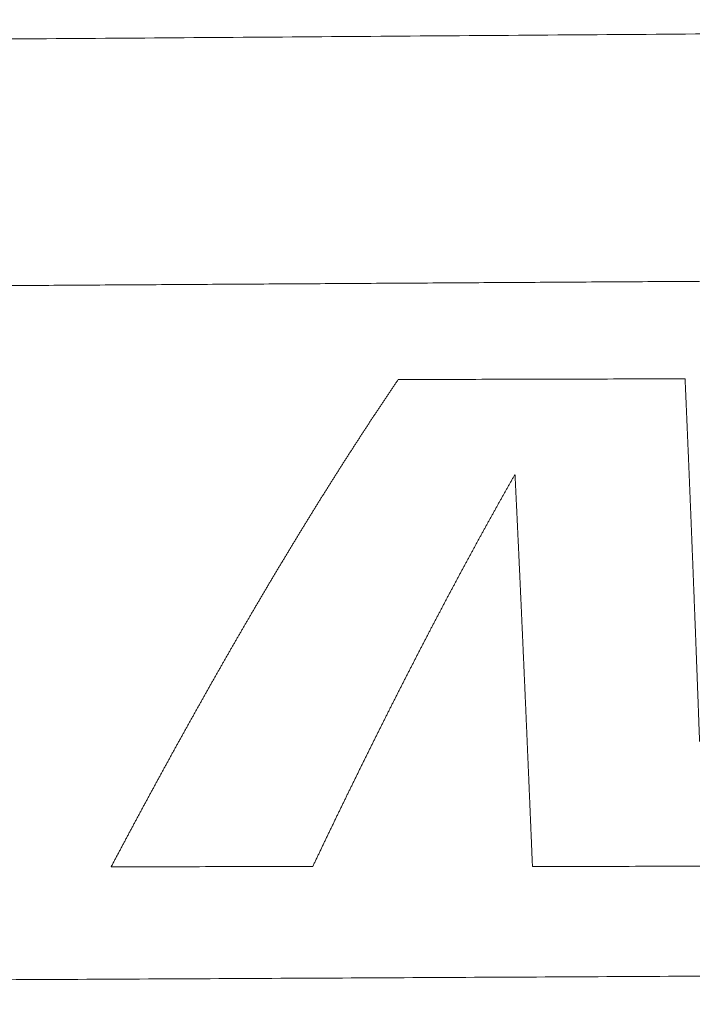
# Model space of a CAD drawing. Header units: millimetres. Extents: x 0 to 594, y 0 to 420.
# Tile 33 of 256: x 241.76 to 246.06, y 56.35 to 62.64. Entities that reach past the tile are written whole.
import ezdxf

# ---------------------------------------------------------------- set-up
doc = ezdxf.new("R2010")
doc.units = ezdxf.units.MM
doc.layers.add('1', color=7, linetype='Continuous', true_color=0xffffff)

msp = doc.modelspace()

# ---------------------------------------------------------------- linework, layer by layer
at = {"layer": '1', "color": 155, "linetype": 'Continuous', "lineweight": 13}
for points, knots in [([(213.3021, 62.302), (213.4461, 62.3032), (213.7339, 62.3056), (214.1658, 62.3091), (214.5976, 62.3127), (215.0295, 62.3162), (215.4613, 62.3197), (215.8931, 62.3232), (216.325, 62.3267), (216.7568, 62.3302), (217.1886, 62.3337), (217.6205, 62.3372), (218.0523, 62.3406), (218.4842, 62.3441), (218.916, 62.3475), (219.3478, 62.3509), (219.7797, 62.3543), (220.2115, 62.3577), (220.6433, 62.3611), (221.0752, 62.3645), (221.507, 62.3678), (221.9389, 62.3712), (222.3707, 62.3745), (222.8025, 62.3779), (223.2344, 62.3812), (223.6662, 62.3845), (224.0981, 62.3878), (224.5299, 62.3911), (224.9617, 62.3944), (225.3936, 62.3977), (225.8254, 62.401), (226.2573, 62.4043), (226.6891, 62.4075), (227.1209, 62.4108), (227.5528, 62.414), (227.9846, 62.4173), (228.4164, 62.4205), (228.8483, 62.4238), (229.2801, 62.427), (229.712, 62.4302), (230.1438, 62.4335), (230.5756, 62.4367), (231.0075, 62.4399), (231.4393, 62.4431), (231.8712, 62.4463), (232.303, 62.4495), (232.7348, 62.4527), (233.1667, 62.4559), (233.5985, 62.4591), (234.0304, 62.4623), (234.4622, 62.4655), (234.894, 62.4687), (235.3259, 62.4719), (235.7577, 62.4751), (236.1896, 62.4782), (236.6214, 62.4814), (237.0532, 62.4846), (237.4851, 62.4878), (237.9169, 62.4909), (238.3488, 62.4941), (238.7806, 62.4973), (239.2124, 62.5005), (239.6443, 62.5036), (240.0761, 62.5068), (240.508, 62.51), (240.9398, 62.5131), (241.3716, 62.5163), (241.9948, 62.5209), (242.8094, 62.5268), (243.8153, 62.5342), (244.8213, 62.5415), (245.8272, 62.5488), (246.8331, 62.5561), (247.8391, 62.5635), (248.845, 62.5708), (249.8509, 62.578), (250.8569, 62.5853), (251.8628, 62.5925), (252.8687, 62.5996), (253.8747, 62.6068), (254.8806, 62.6139), (255.8865, 62.621), (256.8925, 62.628), (257.8984, 62.6351), (258.569, 62.6397), (258.9044, 62.6421)], [0, 0, 0, 0, 0.00947, 0.018939, 0.028409, 0.037879, 0.047348, 0.056818, 0.066288, 0.075758, 0.085227, 0.094697, 0.104167, 0.113636, 0.123106, 0.132576, 0.142045, 0.151515, 0.160985, 0.170455, 0.179924, 0.189394, 0.198864, 0.208333, 0.217803, 0.227273, 0.236742, 0.246212, 0.255682, 0.265152, 0.274621, 0.284091, 0.293561, 0.30303, 0.3125, 0.32197, 0.331439, 0.340909, 0.350379, 0.359848, 0.369318, 0.378788, 0.388258, 0.397727, 0.407197, 0.416667, 0.426136, 0.435606, 0.445076, 0.454545, 0.464015, 0.473485, 0.482955, 0.492424, 0.501894, 0.511364, 0.520833, 0.530303, 0.539773, 0.549242, 0.558712, 0.568182, 0.577652, 0.587121, 0.596591, 0.606061, 0.61553, 0.625, 0.647059, 0.669118, 0.691176, 0.713235, 0.735294, 0.757353, 0.779412, 0.801471, 0.82353, 0.845588, 0.867647, 0.889706, 0.911765, 0.933823, 0.955882, 0.977941, 1, 1, 1, 1]), ([(256.3149, 61.0309), (256.1403, 61.0299), (255.7911, 61.0278), (255.2674, 61.0247), (254.7436, 61.0216), (254.2198, 61.0185), (253.6961, 61.0154), (253.1723, 61.0123), (252.6485, 61.0092), (252.1247, 61.006), (251.601, 61.0029), (251.0772, 60.9997), (250.5534, 60.9966), (250.0296, 60.9935), (249.5059, 60.9903), (248.9821, 60.9871), (248.4583, 60.984), (247.9345, 60.9808), (247.4108, 60.9776), (246.887, 60.9744), (246.3632, 60.9712), (245.8395, 60.968), (245.3157, 60.9648), (244.7919, 60.9616), (244.2681, 60.9583), (243.7444, 60.9551), (243.2206, 60.9519), (242.6968, 60.9487), (242.173, 60.9455), (241.6493, 60.9422), (241.1255, 60.939), (240.6017, 60.9358), (240.027, 60.9322), (239.4014, 60.9284), (238.7249, 60.9242), (238.0483, 60.92), (237.3718, 60.9158), (236.6952, 60.9115), (236.0187, 60.9073), (235.3422, 60.9031), (234.6656, 60.8988), (233.9891, 60.8946), (233.3126, 60.8903), (232.636, 60.886), (231.9595, 60.8817), (231.2829, 60.8774), (230.6064, 60.8731), (229.9299, 60.8688), (229.2533, 60.8644), (228.5768, 60.8601), (227.9002, 60.8557), (227.2237, 60.8513), (226.5472, 60.8469), (225.8706, 60.8425), (225.1941, 60.838), (224.5175, 60.8335), (223.841, 60.8291), (223.1645, 60.8246), (222.4879, 60.82), (221.8114, 60.8155), (221.1349, 60.8109), (220.4583, 60.8063), (219.7818, 60.8017), (219.1052, 60.797), (218.4287, 60.7923), (217.7522, 60.7876), (217.0756, 60.7829), (216.3991, 60.7781), (215.7226, 60.7733), (215.046, 60.7685), (214.3695, 60.7636), (213.693, 60.7587), (213.2419, 60.7555), (213.0164, 60.7538)], [0, 0, 0, 0, 0.012097, 0.024194, 0.03629, 0.048387, 0.060484, 0.072581, 0.084677, 0.096774, 0.108871, 0.120968, 0.133065, 0.145161, 0.157258, 0.169355, 0.181452, 0.193548, 0.205645, 0.217742, 0.229839, 0.241935, 0.254032, 0.266129, 0.278226, 0.290323, 0.302419, 0.314516, 0.326613, 0.33871, 0.350806, 0.362903, 0.375, 0.390625, 0.40625, 0.421875, 0.4375, 0.453125, 0.46875, 0.484375, 0.5, 0.515625, 0.53125, 0.546875, 0.5625, 0.578125, 0.59375, 0.609375, 0.625, 0.640625, 0.65625, 0.671875, 0.6875, 0.703125, 0.71875, 0.734375, 0.75, 0.765625, 0.78125, 0.796875, 0.8125, 0.828125, 0.84375, 0.859375, 0.875, 0.890625, 0.90625, 0.921875, 0.9375, 0.953125, 0.96875, 0.984375, 1, 1, 1, 1]), ([(244.1788, 60.342), (244.1768, 60.3392), (244.173, 60.3335), (244.1673, 60.3251), (244.1616, 60.3167), (244.1559, 60.3083), (244.1502, 60.2998), (244.1445, 60.2914), (244.1388, 60.2829), (244.1331, 60.2744), (244.1273, 60.266), (244.1216, 60.2575), (244.1159, 60.249), (244.1102, 60.2405), (244.1045, 60.232), (244.0988, 60.2235), (244.0931, 60.2149), (244.0873, 60.2064), (244.0816, 60.1978), (244.0759, 60.1893), (244.0702, 60.1807), (244.0645, 60.1721), (244.0588, 60.1636), (244.0531, 60.155), (244.0473, 60.1464), (244.0416, 60.1378), (244.0359, 60.1291), (244.0302, 60.1205), (244.0245, 60.1119), (244.0188, 60.1032), (244.0131, 60.0946), (244.0073, 60.0859), (244.0016, 60.0772), (243.9959, 60.0685), (243.9902, 60.0598), (243.9845, 60.0511), (243.9788, 60.0424), (243.9731, 60.0337), (243.9674, 60.025), (243.9616, 60.0163), (243.9559, 60.0075), (243.9502, 59.9988), (243.9445, 59.99), (243.9388, 59.9812), (243.9331, 59.9725), (243.9274, 59.9637), (243.9217, 59.9549), (243.916, 59.9461), (243.9102, 59.9373), (243.9045, 59.9285), (243.8988, 59.9196), (243.8931, 59.9108), (243.8874, 59.902), (243.8817, 59.8931), (243.876, 59.8843), (243.8703, 59.8754), (243.8646, 59.8665), (243.8589, 59.8576), (243.8531, 59.8487), (243.8474, 59.8398), (243.8417, 59.8309), (243.836, 59.822), (243.8303, 59.8131), (243.8246, 59.8042), (243.8189, 59.7952), (243.8132, 59.7863), (243.8075, 59.7773), (243.8018, 59.7683), (243.7961, 59.7594), (243.7904, 59.7504), (243.7847, 59.7414), (243.779, 59.7324), (243.7732, 59.7234), (243.7675, 59.7144), (243.7618, 59.7053), (243.7561, 59.6963), (243.7504, 59.6873), (243.7447, 59.6782), (243.739, 59.6692), (243.7333, 59.6601), (243.7276, 59.651), (243.7219, 59.6419), (243.7162, 59.6329), (243.7105, 59.6238), (243.7048, 59.6146), (243.6991, 59.6055), (243.6934, 59.5964), (243.6877, 59.5873), (243.682, 59.5781), (243.6763, 59.569), (243.6706, 59.5598), (243.6649, 59.5507), (243.6592, 59.5415), (243.6535, 59.5323), (243.6478, 59.5231), (243.6421, 59.5139), (243.6364, 59.5047), (243.6307, 59.4955), (243.625, 59.4863), (243.6193, 59.4771), (243.6136, 59.4678), (243.6079, 59.4586), (243.6022, 59.4493), (243.5965, 59.4401), (243.5908, 59.4308), (243.5851, 59.4215), (243.5794, 59.4122), (243.5737, 59.403), (243.568, 59.3937), (243.5623, 59.3843), (243.5566, 59.375), (243.5509, 59.3657), (243.5452, 59.3564), (243.5395, 59.347), (243.5338, 59.3377), (243.5281, 59.3283), (243.5224, 59.319), (243.5167, 59.3096), (243.511, 59.3002), (243.5053, 59.2908), (243.4996, 59.2814), (243.4939, 59.272), (243.4882, 59.2626), (243.4825, 59.2532), (243.4768, 59.2438), (243.4711, 59.2343), (243.4654, 59.2249), (243.4597, 59.2155), (243.454, 59.206), (243.4483, 59.1965), (243.4426, 59.1871), (243.4369, 59.1776), (243.4312, 59.1681), (243.4255, 59.1586), (243.4198, 59.1491), (243.4141, 59.1396), (243.4084, 59.1301), (243.4027, 59.1205), (243.397, 59.111), (243.3913, 59.1015), (243.3856, 59.0919), (243.3799, 59.0824), (243.3742, 59.0728), (243.3685, 59.0632), (243.3628, 59.0537), (243.3571, 59.0441), (243.3514, 59.0345), (243.3457, 59.0249), (243.34, 59.0153), (243.3344, 59.0056), (243.3287, 58.996), (243.323, 58.9864), (243.3173, 58.9768), (243.3116, 58.9671), (243.3059, 58.9575), (243.3002, 58.9478), (243.2945, 58.9381), (243.2888, 58.9284), (243.2831, 58.9188), (243.2774, 58.9091), (243.2717, 58.8994), (243.266, 58.8897), (243.2586, 58.8771), (243.2495, 58.8615), (243.2387, 58.8431), (243.2279, 58.8246), (243.2171, 58.8061), (243.2063, 58.7876), (243.1955, 58.7691), (243.1848, 58.7505), (243.174, 58.7319), (243.1632, 58.7133), (243.1524, 58.6946), (243.1416, 58.6759), (243.1308, 58.6572), (243.12, 58.6385), (243.1092, 58.6198), (243.0984, 58.601), (243.0876, 58.5822), (243.0768, 58.5634), (243.066, 58.5445), (243.0552, 58.5256), (243.0445, 58.5067), (243.0337, 58.4878), (243.0229, 58.4688), (243.0121, 58.4499), (243.0013, 58.4309), (242.9905, 58.4118), (242.9797, 58.3928), (242.9689, 58.3737), (242.9581, 58.3546), (242.9473, 58.3355), (242.9365, 58.3163), (242.9257, 58.2971), (242.915, 58.2779), (242.9042, 58.2587), (242.8934, 58.2395), (242.8826, 58.2202), (242.8718, 58.2009), (242.861, 58.1816), (242.8502, 58.1622), (242.8394, 58.1429), (242.8286, 58.1235), (242.8178, 58.1041), (242.807, 58.0846), (242.7962, 58.0652), (242.7855, 58.0457), (242.7747, 58.0262), (242.7639, 58.0067), (242.7531, 57.9871), (242.7423, 57.9675), (242.7315, 57.9479), (242.7207, 57.9283), (242.7099, 57.9087), (242.6991, 57.889), (242.6884, 57.8693), (242.6776, 57.8496), (242.6668, 57.8298), (242.656, 57.8101), (242.6452, 57.7903), (242.6344, 57.7705), (242.6236, 57.7507), (242.6128, 57.7308), (242.602, 57.711), (242.5913, 57.6911), (242.5805, 57.6711), (242.5697, 57.6512), (242.5589, 57.6313), (242.5481, 57.6113), (242.5373, 57.5913), (242.5265, 57.5712), (242.5157, 57.5512), (242.505, 57.5311), (242.4942, 57.511), (242.4834, 57.4909), (242.4726, 57.4708), (242.4618, 57.4507), (242.451, 57.4305), (242.4402, 57.4103), (242.4295, 57.3901), (242.4187, 57.3698), (242.4079, 57.3496), (242.3971, 57.3293), (242.3863, 57.309), (242.3755, 57.2887), (242.3648, 57.2683), (242.354, 57.248), (242.3468, 57.2344), (242.3432, 57.2276)], [0, 0, 0, 0, 0.003105, 0.006211, 0.009316, 0.012421, 0.015526, 0.018631, 0.021735, 0.02484, 0.027945, 0.031049, 0.034154, 0.037258, 0.040363, 0.043467, 0.046572, 0.049677, 0.052781, 0.055886, 0.058991, 0.062096, 0.065201, 0.068307, 0.071412, 0.074518, 0.077624, 0.08073, 0.083836, 0.086943, 0.09005, 0.093157, 0.096265, 0.099372, 0.102479, 0.105586, 0.108692, 0.111799, 0.114905, 0.118011, 0.121118, 0.124224, 0.12733, 0.130436, 0.133542, 0.136648, 0.139754, 0.14286, 0.145966, 0.149072, 0.152178, 0.155283, 0.158389, 0.161495, 0.1646, 0.167706, 0.170812, 0.173917, 0.177023, 0.180129, 0.183234, 0.18634, 0.189445, 0.192551, 0.195656, 0.198761, 0.201867, 0.204972, 0.208078, 0.211183, 0.214289, 0.217394, 0.220499, 0.223605, 0.22671, 0.229815, 0.232921, 0.236026, 0.239132, 0.242237, 0.245342, 0.248448, 0.251553, 0.254658, 0.257764, 0.260869, 0.263975, 0.26708, 0.270186, 0.273291, 0.276396, 0.279502, 0.282607, 0.285713, 0.288818, 0.291924, 0.295029, 0.298135, 0.30124, 0.304346, 0.307451, 0.310557, 0.313662, 0.316768, 0.319873, 0.322979, 0.326084, 0.32919, 0.332296, 0.335401, 0.338507, 0.341612, 0.344718, 0.347823, 0.350929, 0.354035, 0.35714, 0.360246, 0.363351, 0.366457, 0.369563, 0.372668, 0.375774, 0.378879, 0.381985, 0.385091, 0.388196, 0.391302, 0.394407, 0.397513, 0.400619, 0.403724, 0.40683, 0.409936, 0.413041, 0.416147, 0.419253, 0.422358, 0.425464, 0.428569, 0.431675, 0.434781, 0.437886, 0.440992, 0.444098, 0.447203, 0.450309, 0.453415, 0.45652, 0.459626, 0.462732, 0.465837, 0.468943, 0.472049, 0.475154, 0.47826, 0.481366, 0.484471, 0.487577, 0.490683, 0.493788, 0.496894, 0.5, 0.505882, 0.511764, 0.517647, 0.523529, 0.529412, 0.535294, 0.541177, 0.547059, 0.552941, 0.558824, 0.564706, 0.570589, 0.576471, 0.582353, 0.588236, 0.594118, 0.600001, 0.605883, 0.611765, 0.617648, 0.62353, 0.629412, 0.635295, 0.641177, 0.64706, 0.652942, 0.658824, 0.664707, 0.670589, 0.676471, 0.682354, 0.688236, 0.694118, 0.700001, 0.705883, 0.711766, 0.717648, 0.72353, 0.729413, 0.735295, 0.741177, 0.74706, 0.752942, 0.758824, 0.764707, 0.770589, 0.776471, 0.782354, 0.788236, 0.794118, 0.800001, 0.805883, 0.811765, 0.817648, 0.82353, 0.829412, 0.835294, 0.841177, 0.847059, 0.852941, 0.858824, 0.864706, 0.870588, 0.876471, 0.882353, 0.888235, 0.894118, 0.9, 0.905882, 0.911765, 0.917647, 0.923529, 0.929412, 0.935294, 0.941176, 0.947059, 0.952941, 0.958824, 0.964706, 0.970588, 0.976471, 0.982353, 0.988235, 0.994118, 1, 1, 1, 1]), ([(246.1056, 58.029), (246.1055, 58.0326), (246.1052, 58.0398), (246.1048, 58.0506), (246.1044, 58.0614), (246.104, 58.0722), (246.1036, 58.083), (246.1032, 58.0937), (246.1028, 58.1045), (246.1024, 58.1153), (246.102, 58.126), (246.1016, 58.1367), (246.1012, 58.1475), (246.1008, 58.1582), (246.1004, 58.1689), (246.1, 58.1796), (246.0996, 58.1904), (246.0992, 58.2011), (246.0988, 58.2117), (246.0984, 58.2224), (246.0981, 58.2331), (246.0977, 58.2438), (246.0973, 58.2544), (246.0969, 58.2651), (246.0965, 58.2757), (246.0961, 58.2864), (246.0957, 58.297), (246.0953, 58.3076), (246.0949, 58.3182), (246.0945, 58.3289), (246.0941, 58.3395), (246.0937, 58.3501), (246.0933, 58.3606), (246.0929, 58.3712), (246.0925, 58.3818), (246.0921, 58.3924), (246.0917, 58.4029), (246.0913, 58.4135), (246.0909, 58.424), (246.0905, 58.4345), (246.0901, 58.4451), (246.0897, 58.4556), (246.0893, 58.4661), (246.0889, 58.4766), (246.0885, 58.4871), (246.0881, 58.4976), (246.0877, 58.5081), (246.0873, 58.5185), (246.0869, 58.529), (246.0865, 58.5395), (246.0861, 58.5499), (246.0857, 58.5604), (246.0853, 58.5708), (246.0849, 58.5812), (246.0845, 58.5916), (246.0841, 58.602), (246.0837, 58.6124), (246.0833, 58.6228), (246.0829, 58.6332), (246.0825, 58.6436), (246.0821, 58.654), (246.0817, 58.6643), (246.0814, 58.6747), (246.081, 58.685), (246.0806, 58.6954), (246.0802, 58.7057), (246.0798, 58.716), (246.0794, 58.7264), (246.079, 58.7367), (246.0786, 58.747), (246.0782, 58.7573), (246.0778, 58.7675), (246.0774, 58.7778), (246.077, 58.7881), (246.0766, 58.7984), (246.0762, 58.8086), (246.0758, 58.8189), (246.0754, 58.8291), (246.075, 58.8393), (246.0746, 58.8495), (246.0742, 58.8598), (246.0738, 58.87), (246.0734, 58.8802), (246.073, 58.8903), (246.0726, 58.9005), (246.0722, 58.9107), (246.0718, 58.9209), (246.0714, 58.931), (246.0711, 58.9412), (246.0707, 58.9513), (246.0703, 58.9614), (246.0699, 58.9716), (246.0695, 58.9817), (246.0691, 58.9918), (246.0687, 59.0019), (246.0683, 59.012), (246.0679, 59.022), (246.0675, 59.0321), (246.0671, 59.0422), (246.0667, 59.0522), (246.0663, 59.0623), (246.0659, 59.0723), (246.0655, 59.0824), (246.0651, 59.0924), (246.0647, 59.1024), (246.0643, 59.1124), (246.0639, 59.1224), (246.0635, 59.1324), (246.0631, 59.1424), (246.0628, 59.1524), (246.0624, 59.1623), (246.062, 59.1723), (246.0616, 59.1822), (246.0612, 59.1922), (246.0608, 59.2021), (246.0604, 59.212), (246.06, 59.2219), (246.0596, 59.2319), (246.0592, 59.2418), (246.0588, 59.2516), (246.0584, 59.2615), (246.058, 59.2714), (246.0576, 59.2813), (246.0572, 59.2911), (246.0568, 59.301), (246.0564, 59.3108), (246.056, 59.3206), (246.0557, 59.3305), (246.0553, 59.3403), (246.0549, 59.3501), (246.0545, 59.3599), (246.0541, 59.3696), (246.0537, 59.3794), (246.0533, 59.3892), (246.0529, 59.399), (246.0525, 59.4087), (246.0521, 59.4185), (246.0517, 59.4282), (246.0513, 59.4379), (246.0509, 59.4476), (246.0505, 59.4573), (246.0501, 59.467), (246.0497, 59.4767), (246.0494, 59.4864), (246.049, 59.4961), (246.0486, 59.5057), (246.0482, 59.5154), (246.0478, 59.525), (246.0474, 59.5347), (246.047, 59.5443), (246.0466, 59.5539), (246.0462, 59.5635), (246.0458, 59.5731), (246.0454, 59.5827), (246.045, 59.5923), (246.0446, 59.6019), (246.0442, 59.6114), (246.0439, 59.621), (246.0435, 59.6305), (246.0431, 59.6401), (246.0427, 59.6496), (246.0423, 59.6591), (246.0419, 59.6686), (246.0415, 59.6781), (246.0411, 59.6876), (246.0407, 59.6971), (246.0403, 59.7066), (246.0399, 59.716), (246.0395, 59.7255), (246.0391, 59.7349), (246.0388, 59.7444), (246.0384, 59.7538), (246.038, 59.7632), (246.0376, 59.7726), (246.0372, 59.782), (246.0368, 59.7914), (246.0364, 59.8008), (246.036, 59.8101), (246.0356, 59.8195), (246.0352, 59.8289), (246.0348, 59.8382), (246.0344, 59.8475), (246.034, 59.8569), (246.0337, 59.8662), (246.0333, 59.8755), (246.0329, 59.8848), (246.0325, 59.894), (246.0321, 59.9033), (246.0317, 59.9126), (246.0313, 59.9218), (246.0309, 59.9311), (246.0305, 59.9403), (246.0301, 59.9496), (246.0297, 59.9588), (246.0294, 59.968), (246.029, 59.9772), (246.0286, 59.9864), (246.0282, 59.9956), (246.0278, 60.0048), (246.0274, 60.0139), (246.027, 60.0231), (246.0266, 60.0322), (246.0262, 60.0414), (246.0258, 60.0505), (246.0254, 60.0596), (246.0251, 60.0687), (246.0247, 60.0779), (246.0243, 60.0869), (246.0239, 60.096), (246.0235, 60.1051), (246.0231, 60.1142), (246.0227, 60.1233), (246.0223, 60.1323), (246.0219, 60.1414), (246.0215, 60.1504), (246.0212, 60.1594), (246.0208, 60.1684), (246.0204, 60.1774), (246.02, 60.1864), (246.0196, 60.1954), (246.0192, 60.2044), (246.0188, 60.2133), (246.0184, 60.2223), (246.018, 60.2312), (246.0176, 60.2402), (246.0173, 60.2491), (246.0169, 60.258), (246.0165, 60.2669), (246.0161, 60.2758), (246.0157, 60.2847), (246.0153, 60.2936), (246.0149, 60.3024), (246.0145, 60.3113), (246.0141, 60.3201), (246.0138, 60.329), (246.0134, 60.3378), (246.0131, 60.3436), (246.013, 60.3466)], [0, 0, 0, 0, 0.004255, 0.008511, 0.012766, 0.017021, 0.021276, 0.025532, 0.029787, 0.034042, 0.038297, 0.042553, 0.046808, 0.051063, 0.055318, 0.059573, 0.063829, 0.068084, 0.072339, 0.076594, 0.080849, 0.085104, 0.089359, 0.093615, 0.09787, 0.102125, 0.10638, 0.110635, 0.11489, 0.119145, 0.1234, 0.127655, 0.131911, 0.136166, 0.140421, 0.144676, 0.148931, 0.153186, 0.157441, 0.161696, 0.165951, 0.170206, 0.174461, 0.178716, 0.182972, 0.187227, 0.191482, 0.195737, 0.199992, 0.204247, 0.208502, 0.212757, 0.217012, 0.221267, 0.225522, 0.229778, 0.234033, 0.238288, 0.242543, 0.246798, 0.251053, 0.255308, 0.259563, 0.263819, 0.268074, 0.272329, 0.276584, 0.280839, 0.285095, 0.28935, 0.293605, 0.29786, 0.302115, 0.306371, 0.310626, 0.314881, 0.319136, 0.323392, 0.327647, 0.331902, 0.336158, 0.340413, 0.344668, 0.348924, 0.353179, 0.357434, 0.36169, 0.365945, 0.370201, 0.374456, 0.378711, 0.382967, 0.387222, 0.391478, 0.395733, 0.399989, 0.404244, 0.4085, 0.412756, 0.417011, 0.421267, 0.425523, 0.429778, 0.434034, 0.43829, 0.442545, 0.446801, 0.451057, 0.455313, 0.459568, 0.463824, 0.46808, 0.472336, 0.476592, 0.480848, 0.485104, 0.48936, 0.493616, 0.497872, 0.502128, 0.506384, 0.51064, 0.514896, 0.519153, 0.523409, 0.527665, 0.531921, 0.536177, 0.540433, 0.54469, 0.548946, 0.553202, 0.557458, 0.561714, 0.565971, 0.570227, 0.574483, 0.578739, 0.582995, 0.587251, 0.591507, 0.595763, 0.600019, 0.604275, 0.608531, 0.612787, 0.617043, 0.621298, 0.625554, 0.62981, 0.634065, 0.638321, 0.642576, 0.646832, 0.651087, 0.655342, 0.659598, 0.663853, 0.668108, 0.672363, 0.676618, 0.680872, 0.685127, 0.689382, 0.693636, 0.697891, 0.702145, 0.706399, 0.710654, 0.714908, 0.719162, 0.723415, 0.727669, 0.731923, 0.736176, 0.740429, 0.744683, 0.748936, 0.753189, 0.757442, 0.761694, 0.765947, 0.7702, 0.774452, 0.778705, 0.782957, 0.78721, 0.791462, 0.795715, 0.799968, 0.804221, 0.808474, 0.812727, 0.81698, 0.821233, 0.825487, 0.829741, 0.833995, 0.838249, 0.842503, 0.846758, 0.851013, 0.855269, 0.859524, 0.863781, 0.868037, 0.872294, 0.876551, 0.880809, 0.885067, 0.889326, 0.893585, 0.897845, 0.902104, 0.906363, 0.910621, 0.91488, 0.919137, 0.923395, 0.927652, 0.931909, 0.936166, 0.940422, 0.944679, 0.948935, 0.953191, 0.957447, 0.961702, 0.965958, 0.970213, 0.974468, 0.978724, 0.982979, 0.987234, 0.991489, 0.995745, 1, 1, 1, 1]), ([(243.6319, 57.2289), (243.6336, 57.2325), (243.637, 57.2396), (243.642, 57.2503), (243.6471, 57.261), (243.6522, 57.2716), (243.6573, 57.2823), (243.6624, 57.2929), (243.6675, 57.3036), (243.6726, 57.3142), (243.6777, 57.3249), (243.6828, 57.3355), (243.6878, 57.3461), (243.6929, 57.3568), (243.698, 57.3674), (243.7031, 57.378), (243.7082, 57.3886), (243.7133, 57.3992), (243.7184, 57.4098), (243.7235, 57.4204), (243.7285, 57.431), (243.7336, 57.4416), (243.7387, 57.4521), (243.7438, 57.4627), (243.7489, 57.4733), (243.754, 57.4838), (243.7591, 57.4944), (243.7642, 57.5049), (243.7693, 57.5154), (243.7743, 57.526), (243.7794, 57.5365), (243.7845, 57.547), (243.7896, 57.5575), (243.7947, 57.568), (243.7998, 57.5785), (243.8049, 57.589), (243.81, 57.5995), (243.8151, 57.61), (243.8201, 57.6205), (243.8252, 57.631), (243.8303, 57.6414), (243.8354, 57.6519), (243.8405, 57.6623), (243.8456, 57.6728), (243.8507, 57.6832), (243.8558, 57.6937), (243.8609, 57.7041), (243.8659, 57.7145), (243.871, 57.7249), (243.8761, 57.7354), (243.8812, 57.7458), (243.8863, 57.7562), (243.8914, 57.7666), (243.8965, 57.7769), (243.9016, 57.7873), (243.9067, 57.7977), (243.9118, 57.8081), (243.9168, 57.8184), (243.9219, 57.8288), (243.927, 57.8391), (243.9321, 57.8495), (243.9372, 57.8598), (243.9423, 57.8702), (243.9474, 57.8805), (243.9525, 57.8908), (243.9576, 57.9011), (243.9627, 57.9114), (243.9677, 57.9217), (243.9728, 57.932), (243.9779, 57.9423), (243.983, 57.9526), (243.9881, 57.9629), (243.9932, 57.9731), (243.9983, 57.9834), (244.0034, 57.9937), (244.0085, 58.0039), (244.0136, 58.0142), (244.0186, 58.0244), (244.0237, 58.0346), (244.0288, 58.0448), (244.0339, 58.0551), (244.039, 58.0653), (244.0441, 58.0755), (244.0492, 58.0857), (244.0543, 58.0959), (244.0594, 58.1061), (244.0645, 58.1162), (244.0695, 58.1264), (244.0746, 58.1366), (244.0797, 58.1467), (244.0848, 58.1569), (244.0899, 58.1671), (244.095, 58.1772), (244.1001, 58.1873), (244.1052, 58.1975), (244.1103, 58.2076), (244.1154, 58.2177), (244.1205, 58.2278), (244.1255, 58.2379), (244.1306, 58.248), (244.1357, 58.2581), (244.1408, 58.2682), (244.1459, 58.2782), (244.151, 58.2883), (244.1561, 58.2984), (244.1612, 58.3084), (244.1663, 58.3185), (244.1714, 58.3285), (244.1765, 58.3386), (244.1815, 58.3486), (244.1866, 58.3586), (244.1917, 58.3686), (244.1968, 58.3786), (244.2019, 58.3886), (244.207, 58.3986), (244.2121, 58.4086), (244.2172, 58.4186), (244.2223, 58.4286), (244.2274, 58.4385), (244.2325, 58.4485), (244.2376, 58.4585), (244.2426, 58.4684), (244.2477, 58.4783), (244.2528, 58.4883), (244.2579, 58.4982), (244.263, 58.5081), (244.2681, 58.518), (244.2732, 58.5279), (244.2783, 58.5378), (244.2834, 58.5477), (244.2885, 58.5576), (244.2936, 58.5675), (244.2987, 58.5774), (244.3038, 58.5872), (244.3088, 58.5971), (244.3139, 58.6069), (244.319, 58.6168), (244.3241, 58.6266), (244.3292, 58.6365), (244.3343, 58.6463), (244.3394, 58.6561), (244.3445, 58.6659), (244.3496, 58.6757), (244.3547, 58.6855), (244.3598, 58.6953), (244.3649, 58.7051), (244.37, 58.7148), (244.375, 58.7246), (244.3801, 58.7344), (244.3852, 58.7441), (244.3903, 58.7539), (244.3954, 58.7636), (244.4005, 58.7733), (244.4056, 58.7831), (244.4107, 58.7928), (244.4158, 58.8025), (244.4209, 58.8122), (244.426, 58.8219), (244.4311, 58.8316), (244.4362, 58.8413), (244.4413, 58.8509), (244.4464, 58.8606), (244.4515, 58.8703), (244.4565, 58.8799), (244.4616, 58.8896), (244.4667, 58.8992), (244.4718, 58.9088), (244.4769, 58.9184), (244.482, 58.9281), (244.4871, 58.9377), (244.4922, 58.9473), (244.4973, 58.9569), (244.5024, 58.9664), (244.5075, 58.976), (244.5126, 58.9856), (244.5177, 58.9952), (244.5228, 59.0047), (244.5279, 59.0143), (244.533, 59.0238), (244.5381, 59.0333), (244.5431, 59.0429), (244.5482, 59.0524), (244.5533, 59.0619), (244.5584, 59.0714), (244.5635, 59.0809), (244.5686, 59.0904), (244.5737, 59.0999), (244.5788, 59.1094), (244.5839, 59.1188), (244.589, 59.1283), (244.5941, 59.1377), (244.5992, 59.1472), (244.6043, 59.1566), (244.6094, 59.166), (244.6145, 59.1755), (244.6196, 59.1849), (244.6247, 59.1943), (244.6298, 59.2037), (244.6349, 59.2131), (244.64, 59.2225), (244.6451, 59.2318), (244.6502, 59.2412), (244.6553, 59.2506), (244.6603, 59.2599), (244.6654, 59.2693), (244.6705, 59.2786), (244.6756, 59.288), (244.6807, 59.2973), (244.6858, 59.3066), (244.6909, 59.3159), (244.696, 59.3252), (244.7011, 59.3345), (244.7062, 59.3438), (244.7113, 59.3531), (244.7164, 59.3623), (244.7215, 59.3716), (244.7266, 59.3808), (244.7317, 59.3901), (244.7368, 59.3993), (244.7419, 59.4086), (244.747, 59.4178), (244.7521, 59.427), (244.7572, 59.4362), (244.7623, 59.4454), (244.7674, 59.4546), (244.7725, 59.4638), (244.7776, 59.473), (244.7827, 59.4821), (244.7878, 59.4913), (244.7929, 59.5004), (244.798, 59.5096), (244.8031, 59.5187), (244.8082, 59.5279), (244.8133, 59.537), (244.8184, 59.5461), (244.8235, 59.5552), (244.8286, 59.5643), (244.8337, 59.5734), (244.8388, 59.5825), (244.8439, 59.5915), (244.849, 59.6006), (244.8541, 59.6097), (244.8592, 59.6187), (244.8643, 59.6278), (244.8693, 59.6368), (244.8744, 59.6458), (244.8795, 59.6548), (244.8846, 59.6638), (244.8897, 59.6728), (244.8948, 59.6818), (244.8999, 59.6908), (244.905, 59.6998), (244.9101, 59.7088), (244.9152, 59.7177), (244.9203, 59.7267), (244.9237, 59.7326), (244.9254, 59.7356)], [0, 0, 0, 0, 0.003937, 0.007874, 0.011811, 0.015748, 0.019685, 0.023622, 0.027559, 0.031496, 0.035433, 0.03937, 0.043307, 0.047244, 0.051181, 0.055118, 0.059055, 0.062992, 0.06693, 0.070867, 0.074804, 0.078741, 0.082678, 0.086615, 0.090552, 0.094489, 0.098426, 0.102363, 0.1063, 0.110237, 0.114174, 0.118111, 0.122048, 0.125985, 0.129923, 0.13386, 0.137797, 0.141734, 0.145671, 0.149608, 0.153545, 0.157482, 0.161419, 0.165356, 0.169293, 0.17323, 0.177168, 0.181105, 0.185042, 0.188979, 0.192916, 0.196853, 0.20079, 0.204727, 0.208664, 0.212601, 0.216538, 0.220475, 0.224413, 0.22835, 0.232287, 0.236224, 0.240161, 0.244098, 0.248035, 0.251972, 0.255909, 0.259846, 0.263783, 0.267721, 0.271658, 0.275595, 0.279532, 0.283469, 0.287406, 0.291343, 0.29528, 0.299217, 0.303154, 0.307091, 0.311028, 0.314965, 0.318903, 0.32284, 0.326777, 0.330714, 0.334651, 0.338588, 0.342525, 0.346462, 0.350399, 0.354336, 0.358273, 0.36221, 0.366147, 0.370084, 0.374021, 0.377959, 0.381896, 0.385833, 0.38977, 0.393707, 0.397644, 0.401581, 0.405518, 0.409455, 0.413392, 0.417329, 0.421266, 0.425203, 0.42914, 0.433077, 0.437014, 0.440951, 0.444888, 0.448825, 0.452762, 0.456699, 0.460636, 0.464573, 0.468511, 0.472448, 0.476385, 0.480322, 0.484259, 0.488196, 0.492133, 0.49607, 0.500007, 0.503944, 0.507881, 0.511818, 0.515755, 0.519692, 0.523629, 0.527566, 0.531503, 0.53544, 0.539377, 0.543314, 0.547251, 0.551188, 0.555125, 0.559062, 0.562999, 0.566936, 0.570873, 0.57481, 0.578747, 0.582684, 0.586621, 0.590557, 0.594494, 0.598431, 0.602368, 0.606305, 0.610242, 0.614179, 0.618116, 0.622053, 0.62599, 0.629927, 0.633864, 0.637801, 0.641738, 0.645675, 0.649612, 0.653549, 0.657486, 0.661423, 0.66536, 0.669297, 0.673234, 0.677171, 0.681108, 0.685044, 0.688981, 0.692918, 0.696855, 0.700792, 0.704729, 0.708666, 0.712603, 0.71654, 0.720477, 0.724414, 0.728351, 0.732288, 0.736225, 0.740162, 0.744098, 0.748035, 0.751972, 0.755909, 0.759846, 0.763783, 0.76772, 0.771657, 0.775594, 0.779531, 0.783468, 0.787405, 0.791342, 0.795279, 0.799215, 0.803152, 0.807089, 0.811026, 0.814963, 0.8189, 0.822837, 0.826774, 0.830711, 0.834648, 0.838585, 0.842522, 0.846459, 0.850396, 0.854332, 0.858269, 0.862206, 0.866143, 0.87008, 0.874017, 0.877954, 0.881891, 0.885828, 0.889765, 0.893702, 0.897639, 0.901576, 0.905513, 0.90945, 0.913387, 0.917323, 0.92126, 0.925197, 0.929134, 0.933071, 0.937008, 0.940945, 0.944882, 0.948819, 0.952756, 0.956693, 0.96063, 0.964567, 0.968504, 0.972441, 0.976378, 0.980315, 0.984252, 0.988189, 0.992126, 0.996063, 1, 1, 1, 1]), ([(244.9254, 59.7356), (244.9256, 59.7326), (244.9259, 59.7267), (244.9263, 59.7177), (244.9267, 59.7088), (244.9272, 59.6998), (244.9276, 59.6909), (244.9281, 59.6819), (244.9285, 59.6729), (244.9289, 59.6639), (244.9294, 59.6549), (244.9298, 59.6459), (244.9302, 59.6369), (244.9307, 59.6279), (244.9311, 59.6188), (244.9315, 59.6098), (244.932, 59.6008), (244.9324, 59.5917), (244.9328, 59.5826), (244.9333, 59.5736), (244.9337, 59.5645), (244.9341, 59.5554), (244.9346, 59.5463), (244.935, 59.5372), (244.9354, 59.5281), (244.9359, 59.519), (244.9363, 59.5098), (244.9367, 59.5007), (244.9372, 59.4915), (244.9376, 59.4824), (244.9381, 59.4732), (244.9385, 59.4641), (244.9389, 59.4549), (244.9394, 59.4457), (244.9398, 59.4365), (244.9402, 59.4273), (244.9407, 59.4181), (244.9411, 59.4089), (244.9415, 59.3997), (244.942, 59.3904), (244.9424, 59.3812), (244.9428, 59.372), (244.9433, 59.3627), (244.9437, 59.3534), (244.9442, 59.3442), (244.9446, 59.3349), (244.945, 59.3256), (244.9455, 59.3163), (244.9459, 59.307), (244.9463, 59.2977), (244.9468, 59.2884), (244.9472, 59.2791), (244.9476, 59.2697), (244.9481, 59.2604), (244.9485, 59.2511), (244.949, 59.2417), (244.9494, 59.2323), (244.9498, 59.223), (244.9503, 59.2136), (244.9507, 59.2042), (244.9511, 59.1948), (244.9516, 59.1854), (244.952, 59.176), (244.9524, 59.1666), (244.9529, 59.1572), (244.9533, 59.1477), (244.9538, 59.1383), (244.9542, 59.1289), (244.9546, 59.1194), (244.9551, 59.1099), (244.9555, 59.1005), (244.9559, 59.091), (244.9564, 59.0815), (244.9568, 59.072), (244.9573, 59.0625), (244.9577, 59.053), (244.9581, 59.0435), (244.9586, 59.034), (244.959, 59.0245), (244.9594, 59.0149), (244.9599, 59.0054), (244.9603, 58.9958), (244.9608, 58.9863), (244.9612, 58.9767), (244.9616, 58.9671), (244.9621, 58.9575), (244.9625, 58.948), (244.9629, 58.9384), (244.9634, 58.9288), (244.9638, 58.9192), (244.9643, 58.9095), (244.9647, 58.8999), (244.9651, 58.8903), (244.9656, 58.8806), (244.966, 58.871), (244.9664, 58.8613), (244.9669, 58.8517), (244.9673, 58.842), (244.9678, 58.8323), (244.9682, 58.8227), (244.9686, 58.813), (244.9691, 58.8033), (244.9695, 58.7936), (244.9699, 58.7839), (244.9704, 58.7741), (244.9708, 58.7644), (244.9713, 58.7547), (244.9717, 58.7449), (244.9721, 58.7352), (244.9726, 58.7254), (244.973, 58.7157), (244.9735, 58.7059), (244.9739, 58.6961), (244.9743, 58.6863), (244.9748, 58.6766), (244.9752, 58.6668), (244.9756, 58.6569), (244.9761, 58.6471), (244.9765, 58.6373), (244.977, 58.6275), (244.9774, 58.6177), (244.9778, 58.6078), (244.9783, 58.598), (244.9787, 58.5881), (244.9792, 58.5783), (244.9796, 58.5684), (244.98, 58.5585), (244.9805, 58.5486), (244.9809, 58.5387), (244.9814, 58.5289), (244.9818, 58.5189), (244.9822, 58.509), (244.9827, 58.4991), (244.9831, 58.4892), (244.9835, 58.4793), (244.984, 58.4693), (244.9844, 58.4594), (244.9849, 58.4494), (244.9853, 58.4395), (244.9857, 58.4295), (244.9862, 58.4195), (244.9866, 58.4096), (244.9871, 58.3996), (244.9875, 58.3896), (244.9879, 58.3796), (244.9884, 58.3696), (244.9888, 58.3596), (244.9893, 58.3496), (244.9897, 58.3395), (244.9901, 58.3295), (244.9906, 58.3195), (244.991, 58.3094), (244.9915, 58.2994), (244.9919, 58.2893), (244.9923, 58.2792), (244.9928, 58.2692), (244.9932, 58.2591), (244.9937, 58.249), (244.9941, 58.2389), (244.9945, 58.2288), (244.995, 58.2187), (244.9954, 58.2086), (244.9959, 58.1985), (244.9963, 58.1883), (244.9967, 58.1782), (244.9972, 58.1681), (244.9976, 58.1579), (244.9981, 58.1478), (244.9985, 58.1376), (244.9989, 58.1275), (244.9994, 58.1173), (244.9998, 58.1071), (245.0003, 58.0969), (245.0007, 58.0867), (245.0012, 58.0765), (245.0016, 58.0663), (245.002, 58.0561), (245.0025, 58.0459), (245.0029, 58.0357), (245.0034, 58.0254), (245.0038, 58.0152), (245.0042, 58.005), (245.0047, 57.9947), (245.0051, 57.9845), (245.0056, 57.9742), (245.006, 57.9639), (245.0064, 57.9537), (245.0069, 57.9434), (245.0073, 57.9331), (245.0078, 57.9228), (245.0082, 57.9125), (245.0086, 57.9022), (245.0091, 57.8919), (245.0095, 57.8816), (245.01, 57.8712), (245.0104, 57.8609), (245.0109, 57.8506), (245.0113, 57.8402), (245.0117, 57.8299), (245.0122, 57.8195), (245.0126, 57.8092), (245.0131, 57.7988), (245.0135, 57.7884), (245.0139, 57.778), (245.0144, 57.7676), (245.0148, 57.7573), (245.0153, 57.7469), (245.0157, 57.7364), (245.0162, 57.726), (245.0166, 57.7156), (245.017, 57.7052), (245.0175, 57.6948), (245.0179, 57.6843), (245.0184, 57.6739), (245.0188, 57.6634), (245.0193, 57.653), (245.0197, 57.6425), (245.0201, 57.6321), (245.0206, 57.6216), (245.021, 57.6111), (245.0215, 57.6006), (245.0219, 57.5901), (245.0223, 57.5796), (245.0228, 57.5691), (245.0232, 57.5586), (245.0237, 57.5481), (245.0241, 57.5376), (245.0246, 57.5271), (245.025, 57.5165), (245.0254, 57.506), (245.0259, 57.4955), (245.0263, 57.4849), (245.0268, 57.4744), (245.0272, 57.4638), (245.0277, 57.4532), (245.0281, 57.4427), (245.0285, 57.4321), (245.029, 57.4215), (245.0294, 57.4109), (245.0299, 57.4003), (245.0303, 57.3897), (245.0308, 57.3791), (245.0312, 57.3685), (245.0316, 57.3579), (245.0321, 57.3472), (245.0325, 57.3366), (245.033, 57.326), (245.0334, 57.3153), (245.0339, 57.3047), (245.0343, 57.294), (245.0347, 57.2834), (245.0352, 57.2727), (245.0356, 57.262), (245.0361, 57.2514), (245.0365, 57.2407), (245.0368, 57.2336), (245.037, 57.23)], [0, 0, 0, 0, 0.003937, 0.007874, 0.011811, 0.015748, 0.019685, 0.023622, 0.027559, 0.031496, 0.035433, 0.03937, 0.043307, 0.047244, 0.051181, 0.055118, 0.059055, 0.062992, 0.066929, 0.070866, 0.074802, 0.078739, 0.082676, 0.086613, 0.09055, 0.094487, 0.098424, 0.102361, 0.106298, 0.110235, 0.114172, 0.118109, 0.122046, 0.125983, 0.129919, 0.133856, 0.137793, 0.14173, 0.145667, 0.149604, 0.153541, 0.157478, 0.161415, 0.165352, 0.169289, 0.173225, 0.177162, 0.181099, 0.185036, 0.188973, 0.19291, 0.196847, 0.200784, 0.204721, 0.208658, 0.212595, 0.216531, 0.220468, 0.224405, 0.228342, 0.232279, 0.236216, 0.240153, 0.24409, 0.248027, 0.251964, 0.255901, 0.259837, 0.263774, 0.267711, 0.271648, 0.275585, 0.279522, 0.283459, 0.287396, 0.291333, 0.29527, 0.299207, 0.303144, 0.30708, 0.311017, 0.314954, 0.318891, 0.322828, 0.326765, 0.330702, 0.334639, 0.338576, 0.342513, 0.34645, 0.350387, 0.354324, 0.358261, 0.362198, 0.366134, 0.370071, 0.374008, 0.377945, 0.381882, 0.385819, 0.389756, 0.393693, 0.39763, 0.401567, 0.405504, 0.409441, 0.413378, 0.417315, 0.421252, 0.425189, 0.429126, 0.433063, 0.437, 0.440937, 0.444874, 0.448811, 0.452748, 0.456685, 0.460622, 0.464559, 0.468496, 0.472433, 0.47637, 0.480307, 0.484244, 0.488181, 0.492118, 0.496055, 0.499992, 0.503929, 0.507866, 0.511803, 0.51574, 0.519677, 0.523614, 0.527551, 0.531488, 0.535425, 0.539362, 0.543299, 0.547236, 0.551173, 0.55511, 0.559047, 0.562984, 0.566921, 0.570858, 0.574795, 0.578732, 0.582669, 0.586606, 0.590544, 0.594481, 0.598418, 0.602355, 0.606292, 0.610229, 0.614166, 0.618103, 0.62204, 0.625977, 0.629914, 0.633851, 0.637788, 0.641725, 0.645663, 0.6496, 0.653537, 0.657474, 0.661411, 0.665348, 0.669285, 0.673222, 0.677159, 0.681096, 0.685033, 0.68897, 0.692908, 0.696845, 0.700782, 0.704719, 0.708656, 0.712593, 0.71653, 0.720467, 0.724404, 0.728341, 0.732279, 0.736216, 0.740153, 0.74409, 0.748027, 0.751964, 0.755901, 0.759838, 0.763775, 0.767712, 0.77165, 0.775587, 0.779524, 0.783461, 0.787398, 0.791335, 0.795272, 0.799209, 0.803146, 0.807084, 0.811021, 0.814958, 0.818895, 0.822832, 0.826769, 0.830706, 0.834643, 0.83858, 0.842517, 0.846455, 0.850392, 0.854329, 0.858266, 0.862203, 0.86614, 0.870077, 0.874014, 0.877951, 0.881888, 0.885825, 0.889763, 0.8937, 0.897637, 0.901574, 0.905511, 0.909448, 0.913385, 0.917322, 0.921259, 0.925196, 0.929133, 0.93307, 0.937007, 0.940944, 0.944882, 0.948819, 0.952756, 0.956693, 0.96063, 0.964567, 0.968504, 0.972441, 0.976378, 0.980315, 0.984252, 0.988189, 0.992126, 0.996063, 1, 1, 1, 1]), ([(213.0391, 56.3484), (213.1453, 56.3491), (213.3575, 56.3504), (213.6759, 56.3523), (213.9943, 56.3542), (214.3126, 56.3561), (214.631, 56.358), (214.9494, 56.3599), (215.2677, 56.3618), (215.5861, 56.3636), (215.9045, 56.3655), (216.2228, 56.3674), (216.5412, 56.3693), (216.8596, 56.3711), (217.178, 56.373), (217.4963, 56.3748), (217.8147, 56.3767), (218.1331, 56.3785), (218.4514, 56.3804), (218.7698, 56.3822), (219.0882, 56.3841), (219.4066, 56.3859), (219.7249, 56.3877), (220.0433, 56.3895), (220.3617, 56.3913), (220.6801, 56.3932), (220.9984, 56.395), (221.3168, 56.3968), (221.6352, 56.3986), (221.9535, 56.4004), (222.2719, 56.4021), (222.5903, 56.4039), (222.9087, 56.4057), (223.227, 56.4075), (223.5454, 56.4093), (223.8638, 56.411), (224.1821, 56.4128), (224.5005, 56.4146), (224.8189, 56.4163), (225.1373, 56.4181), (225.4556, 56.4198), (225.774, 56.4216), (226.0924, 56.4233), (226.4108, 56.4251), (226.7291, 56.4268), (227.0475, 56.4285), (227.3659, 56.4303), (227.6842, 56.432), (228.0026, 56.4337), (228.321, 56.4355), (228.6394, 56.4372), (228.9577, 56.4389), (229.2761, 56.4406), (229.5945, 56.4423), (229.9128, 56.444), (230.2312, 56.4457), (230.5496, 56.4474), (230.868, 56.4491), (231.1863, 56.4508), (231.5047, 56.4525), (231.8231, 56.4542), (232.1415, 56.4559), (232.4598, 56.4576), (232.7782, 56.4593), (233.0966, 56.461), (233.4149, 56.4627), (233.7333, 56.4643), (234.0517, 56.466), (234.3701, 56.4677), (234.6884, 56.4694), (235.0068, 56.471), (235.3252, 56.4727), (235.6436, 56.4744), (235.9619, 56.476), (236.2803, 56.4777), (236.5987, 56.4794), (236.917, 56.481), (237.2354, 56.4827), (237.5538, 56.4843), (237.8722, 56.486), (238.1905, 56.4876), (238.5089, 56.4893), (238.8273, 56.4909), (239.1457, 56.4926), (239.464, 56.4942), (239.7824, 56.4959), (240.2953, 56.4985), (241.0028, 56.5022), (241.9049, 56.5068), (242.8069, 56.5114), (243.709, 56.516), (244.6111, 56.5206), (245.5131, 56.5253), (246.4152, 56.5299), (247.3172, 56.5345), (248.2193, 56.5391), (249.1213, 56.5437), (250.0234, 56.5482), (250.9255, 56.5527), (251.8275, 56.5573), (252.7296, 56.5618), (253.6316, 56.5663), (254.5337, 56.5708), (255.4357, 56.5753), (256.0371, 56.5783), (256.3378, 56.5798)], [0, 0, 0, 0, 0.007353, 0.014706, 0.022059, 0.029412, 0.036765, 0.044118, 0.051471, 0.058824, 0.066176, 0.073529, 0.080882, 0.088235, 0.095588, 0.102941, 0.110294, 0.117647, 0.125, 0.132353, 0.139706, 0.147059, 0.154412, 0.161765, 0.169118, 0.176471, 0.183823, 0.191176, 0.198529, 0.205882, 0.213235, 0.220588, 0.227941, 0.235294, 0.242647, 0.25, 0.257353, 0.264706, 0.272059, 0.279412, 0.286765, 0.294118, 0.301471, 0.308824, 0.316176, 0.323529, 0.330882, 0.338235, 0.345588, 0.352941, 0.360294, 0.367647, 0.375, 0.382353, 0.389706, 0.397059, 0.404412, 0.411765, 0.419118, 0.426471, 0.433824, 0.441176, 0.448529, 0.455882, 0.463235, 0.470588, 0.477941, 0.485294, 0.492647, 0.5, 0.507353, 0.514706, 0.522059, 0.529412, 0.536765, 0.544118, 0.551471, 0.558824, 0.566176, 0.573529, 0.580882, 0.588235, 0.595588, 0.602941, 0.610294, 0.617647, 0.625, 0.645833, 0.666667, 0.6875, 0.708333, 0.729167, 0.75, 0.770833, 0.791667, 0.8125, 0.833333, 0.854167, 0.875, 0.895833, 0.916667, 0.9375, 0.958333, 0.979167, 1, 1, 1, 1])]:
    msp.add_open_spline(points, degree=3, knots=knots, dxfattribs=at)
for points in [[(246.013, 60.3466), (245.8092, 60.3461), (245.4016, 60.3451), (244.7902, 60.3435), (244.3826, 60.3425), (244.1788, 60.342)], [(242.3432, 57.2276), (242.558, 57.2278), (242.9875, 57.2283), (243.4171, 57.2287), (243.6319, 57.2289)], [(245.037, 57.23), (245.2567, 57.2301), (245.6961, 57.2304), (246.1355, 57.2306), (246.3552, 57.2307)]]:
    msp.add_open_spline(points, degree=3, dxfattribs=at)

doc.saveas('drawing.dxf')
